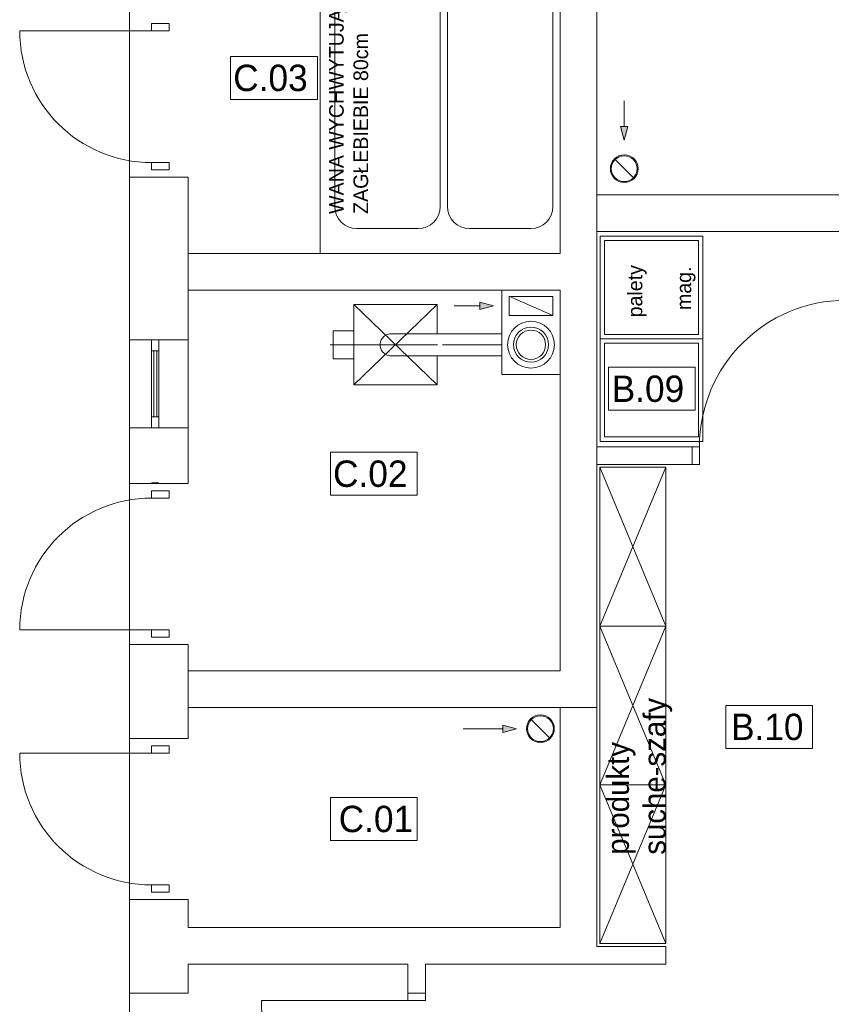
# Model space of a CAD drawing. Header units: millimetres. Extents: x -84458 to 77911, y -55868 to -29230.
# Tile 16 of 103: x 66508 to 67062, y -32400 to -31728. Entities that reach past the tile are written whole.
import ezdxf

# ---------------------------------------------------------------- set-up
doc = ezdxf.new("R2010")
doc.units = ezdxf.units.MM
doc.layers.add('CIENKA', color=7, linetype='Continuous', lineweight=20)
doc.styles.add('GENERATED_STYLE_1', font='txt')

msp = doc.modelspace()

# ---------------------------------------------------------------- linework, layer by layer
at = {"layer": 'CIENKA'}
for p, q in [((66902.47, -32197.23), (66902.47, -31586.23)), ((66713.47, -31887.23), (66713.47, -31611.23)), ((66877.47, -31611.23), (66877.47, -31887.23)), ((66583.47, -32562.23), (66583.47, -31665.23)), ((66723.47, -31855.23), (66723.47, -31678.23)), ((66795.47, -31855.23), (66795.47, -31678.23)), ((66800.47, -31855.23), (66800.47, -31678.23)), ((66872.47, -31855.23), (66872.47, -31678.23)), ((66583.47, -32527.23), (66583.47, -31700.23)), ((66598.47, -31730.23), (66598.47, -31735.23)), ((66610.47, -31730.23), (66598.47, -31730.23)), ((66610.47, -31735.23), (66610.47, -31730.23)), ((66598.47, -31735.23), (66508.47, -31735.23)), ((66598.47, -31735.23), (66610.47, -31735.23)), ((66652.48, -31782.1), (66652.48, -31752.79)), ((66652.48, -31752.79), (66711.64, -31752.79)), ((66711.64, -31782.1), (66711.64, -31752.79)), ((66711.64, -31782.1), (66652.48, -31782.1)), ((66921.12, -31783.17), (66921.12, -31800.66)), ((66921.12, -31809.99), (66918.62, -31800.66)), ((66918.62, -31800.66), (66923.62, -31800.66)), ((66921.12, -31809.99), (66923.62, -31800.66)), ((66598.47, -31825.23), (66598.47, -31830.23)), ((66610.47, -31825.23), (66598.47, -31825.23)), ((66610.47, -31830.23), (66610.47, -31825.23)), ((66927.35, -31835.68), (66914.88, -31823.21)), ((66598.47, -31830.23), (66610.47, -31830.23)), ((66583.47, -31835.23), (66583.47, -31946.23)), ((66623.47, -31835.23), (66583.47, -31835.23)), ((66623.47, -31946.23), (66623.47, -31835.23)), ((67072.47, -31847.23), (66902.47, -31847.23)), ((66902.47, -31847.23), (66902.47, -31872.23)), ((66738.47, -31870.23), (66780.47, -31870.23)), ((66815.47, -31870.23), (66857.47, -31870.23)), ((66902.47, -31872.23), (67072.47, -31872.23)), ((66974.75, -31875.52), (66904.75, -31875.52)), ((66904.75, -31875.52), (66904.75, -31945.52)), ((66971.75, -31878.52), (66907.75, -31878.52)), ((66907.75, -31878.52), (66907.75, -31942.52)), ((66971.75, -31942.52), (66971.75, -31878.52)), ((66974.75, -31945.52), (66974.75, -31875.52)), ((66623.47, -31887.23), (66623.47, -31912.23)), ((66877.47, -31887.23), (66623.47, -31887.23)), ((66623.47, -31912.23), (66877.47, -31912.23)), ((66837.47, -31969.84), (66837.47, -31912.23)), ((66837.47, -31969.84), (66837.47, -31912.23)), ((66837.47, -31912.23), (66877.47, -31912.23)), ((66877.47, -31969.84), (66877.47, -31912.23)), ((66877.47, -31912.23), (66877.47, -32172.23)), ((66872.3, -31929.57), (66842.37, -31916.4)), ((66842.47, -31916.54), (66872.47, -31916.54)), ((66842.47, -31929.54), (66842.47, -31916.54)), ((66872.47, -31916.54), (66872.47, -31929.54)), ((66793.47, -31922.07), (66736.56, -31976.97)), ((66736.56, -31922.07), (66736.56, -31976.97)), ((66793.47, -31976.97), (66736.61, -31922.02)), ((66793.54, -31922.02), (66736.61, -31922.02)), ((66793.47, -31922.07), (66793.47, -31942.06)), ((66804.99, -31922.98), (66822.48, -31922.98)), ((66831.81, -31922.98), (66822.48, -31920.48)), ((66822.48, -31925.48), (66822.48, -31920.48)), ((66831.81, -31922.98), (66822.48, -31925.48)), ((66872.47, -31929.54), (66842.47, -31929.54)), ((66583.47, -31946.23), (66583.47, -32006.23)), ((66623.47, -31946.23), (66583.47, -31946.23)), ((66598.47, -31946.23), (66598.47, -32006.23)), ((66603.47, -31946.23), (66603.47, -32006.23)), ((66623.47, -32006.23), (66623.47, -31946.23)), ((66722.52, -31940.19), (66736.7, -31940.19)), ((66722.52, -31959.2), (66722.52, -31940.19)), ((66761.36, -31942.07), (66837.27, -31942.04)), ((66904.75, -31945.52), (66974.75, -31945.52)), ((66974.75, -31945.52), (66904.75, -31945.52)), ((66904.75, -31945.52), (66904.75, -32015.52)), ((66907.75, -31942.52), (66971.75, -31942.52)), ((66974.75, -32015.52), (66974.75, -31945.52)), ((66720.51, -31949.7), (66793.67, -31949.69)), ((66797.17, -31949.57), (66837.37, -31949.54)), ((66971.75, -31948.52), (66907.75, -31948.52)), ((66907.75, -31948.52), (66907.75, -32012.52)), ((66971.75, -32012.52), (66971.75, -31948.52)), ((66598.47, -31953.73), (66603.47, -31953.73)), ((66599.97, -31953.73), (66599.97, -31998.73)), ((66601.97, -31953.73), (66601.97, -31998.73)), ((66736.7, -31959.2), (66722.52, -31959.2)), ((66761.08, -31957.07), (66837.27, -31957.04)), ((66793.47, -31957.06), (66793.47, -31976.97)), ((66910.42, -31964.94), (66969.58, -31964.94)), ((66910.42, -31994.26), (66910.42, -31964.94)), ((66969.58, -31994.26), (66969.58, -31964.94)), ((66877.47, -31969.84), (66837.47, -31969.84)), ((66837.47, -31969.84), (66877.47, -31969.84)), ((66793.22, -31977.02), (66736.61, -31977.02)), ((66598.47, -31998.73), (66603.47, -31998.73)), ((66969.58, -31994.26), (66910.42, -31994.26)), ((66583.47, -32006.23), (66583.47, -32044.23)), ((66623.47, -32006.23), (66583.47, -32006.23)), ((66623.47, -32044.23), (66623.47, -32006.23)), ((66907.75, -32012.52), (66971.75, -32012.52)), ((66972.47, -32019.23), (66902.47, -32019.23)), ((66902.47, -32019.23), (66902.47, -32031.23)), ((66904.75, -32015.52), (66974.75, -32015.52)), ((66972.47, -32019.23), (66967.47, -32019.23)), ((66967.47, -32019.23), (66967.47, -32031.23)), ((66972.47, -32031.23), (66972.47, -32019.23)), ((66972.47, -32019.23), (66972.47, -32031.23)), ((66720.64, -32022.92), (66779.8, -32022.92)), ((66720.64, -32052.24), (66720.64, -32022.92)), ((66779.8, -32052.24), (66779.8, -32022.92)), ((66902.47, -32031.23), (66972.47, -32031.23)), ((66949.47, -32033.23), (66904.47, -32033.23)), ((66949.47, -32141.56), (66904.47, -32033.23)), ((66904.47, -32141.56), (66949.47, -32033.23)), ((66904.47, -32033.23), (66904.47, -32141.56)), ((66949.47, -32141.56), (66949.47, -32033.23)), ((66967.47, -32031.23), (66972.47, -32031.23)), ((66623.47, -32044.23), (66583.47, -32044.23)), ((66598.47, -32043.73), (66603.47, -32043.73)), ((66598.47, -32054.23), (66598.47, -32049.23)), ((66598.47, -32049.23), (66610.47, -32049.23)), ((66610.47, -32054.23), (66598.47, -32054.23)), ((66610.47, -32049.23), (66610.47, -32054.23)), ((66779.8, -32052.24), (66720.64, -32052.24)), ((66904.47, -32141.56), (66949.47, -32141.56)), ((66949.47, -32141.56), (66904.47, -32141.56)), ((66949.47, -32249.89), (66904.47, -32141.56)), ((66904.47, -32249.89), (66949.47, -32141.56)), ((66904.47, -32141.56), (66904.47, -32249.89)), ((66949.47, -32249.89), (66949.47, -32141.56)), ((66598.47, -32144.23), (66508.47, -32144.23)), ((66598.47, -32149.23), (66598.47, -32144.23)), ((66598.47, -32144.23), (66610.47, -32144.23)), ((66610.47, -32144.23), (66610.47, -32149.23)), ((66583.47, -32154.23), (66583.47, -32218.23)), ((66623.47, -32154.23), (66583.47, -32154.23)), ((66610.47, -32149.23), (66598.47, -32149.23)), ((66623.47, -32218.23), (66623.47, -32154.23)), ((66623.47, -32172.23), (66623.47, -32197.23)), ((66877.47, -32172.23), (66623.47, -32172.23)), ((66623.47, -32197.23), (66902.47, -32197.23)), ((66877.47, -32197.23), (66877.47, -32347.23)), ((66902.47, -32197.23), (66877.47, -32197.23)), ((66902.47, -32360.23), (66902.47, -32197.23)), ((66990.56, -32195.72), (67049.72, -32195.72)), ((66990.56, -32225.04), (66990.56, -32195.72)), ((67049.72, -32225.04), (67049.72, -32195.72)), ((66870.17, -32217.87), (66857.7, -32205.4)), ((66811.17, -32211.64), (66838.16, -32211.64)), ((66838.16, -32214.14), (66838.16, -32209.14)), ((66847.49, -32211.64), (66838.16, -32209.14)), ((66847.49, -32211.64), (66838.16, -32214.14)), ((66623.47, -32218.23), (66583.47, -32218.23)), ((66598.47, -32228.23), (66508.47, -32228.23)), ((66598.47, -32223.23), (66598.47, -32228.23)), ((66610.47, -32223.23), (66598.47, -32223.23)), ((66598.47, -32228.23), (66610.47, -32228.23)), ((66610.47, -32228.23), (66610.47, -32223.23)), ((67049.72, -32225.04), (66990.56, -32225.04)), ((66949.47, -32358.23), (66904.47, -32249.89)), ((66904.47, -32358.23), (66949.47, -32249.89)), ((66904.47, -32249.89), (66904.47, -32358.23)), ((66904.47, -32249.89), (66949.47, -32249.89)), ((66949.47, -32249.89), (66904.47, -32249.89)), ((66949.47, -32358.23), (66949.47, -32249.89)), ((66720.64, -32287.88), (66720.64, -32258.57)), ((66720.64, -32258.57), (66779.8, -32258.57)), ((66779.8, -32287.88), (66779.8, -32258.57)), ((66779.8, -32287.88), (66720.64, -32287.88)), ((66598.47, -32318.23), (66598.47, -32323.23)), ((66610.47, -32318.23), (66598.47, -32318.23)), ((66610.47, -32323.23), (66610.47, -32318.23)), ((66583.47, -32328.23), (66583.47, -32392.23)), ((66623.47, -32328.23), (66583.47, -32328.23)), ((66598.47, -32323.23), (66610.47, -32323.23)), ((66623.47, -32347.23), (66623.47, -32328.23)), ((66877.47, -32347.23), (66623.47, -32347.23)), ((66949.47, -32360.23), (66902.47, -32360.23)), ((66904.47, -32358.23), (66949.47, -32358.23)), ((66949.47, -32372.23), (66949.47, -32360.23)), ((66623.47, -32372.23), (66773.47, -32372.23)), ((66623.47, -32392.23), (66623.47, -32372.23)), ((66773.47, -32372.23), (66773.47, -32392.23)), ((66785.47, -32372.23), (66902.47, -32372.23)), ((66785.47, -32392.23), (66785.47, -32372.23)), ((66902.47, -32372.23), (66949.47, -32372.23)), ((66623.47, -32392.23), (66583.47, -32392.23)), ((66773.47, -32392.23), (66773.47, -32397.23)), ((66785.47, -32392.23), (66773.47, -32392.23)), ((66785.47, -32392.23), (66773.47, -32392.23)), ((66785.47, -32397.23), (66785.47, -32392.23)), ((66773.47, -32397.23), (66673.47, -32397.23)), ((66773.47, -32397.23), (66785.47, -32397.23))]:
    msp.add_line(p, q, dxfattribs=at)
for centre, radius, start, end in [((66598.47, -31735.23), 90, 180, 270), ((66921.12, -31829.44), 9.47, 0, 180), ((66921.12, -31829.44), 8.82, 0, 180), ((66921.12, -31829.44), 9.47, 180, 0), ((66921.12, -31829.44), 8.82, 180, 0), ((66738.47, -31855.23), 15, 180, 270), ((66780.47, -31855.23), 15, 270, 0), ((66815.47, -31855.23), 15, 180, 270), ((66857.47, -31855.23), 15, 270, 0), ((67072.47, -32019.23), 100, 90, 180), ((66857.47, -31949.54), 16, 90, 270), ((66857.47, -31949.54), 12, 90, 270), ((66857.47, -31949.54), 10, 90, 270), ((66857.47, -31949.54), 16, 270, 90), ((66857.47, -31949.54), 12, 270, 90), ((66857.47, -31949.54), 10, 270, 90), ((66762.04, -31949.58), 7.55, 86.79061, 266.49588), ((66598.47, -32144.23), 90, 90, 180), ((66863.94, -32211.64), 9.47, 0, 180), ((66863.94, -32211.64), 8.82, 0, 180), ((66863.94, -32211.64), 9.47, 180, 0), ((66863.94, -32211.64), 8.82, 180, 0), ((66598.47, -32228.23), 90, 180, 270), ((66773.47, -32397.23), 100, 180, 270)]:
    msp.add_arc(centre, radius, start, end, dxfattribs=at)
for points in [[(66921.12, -31809.99), (66918.62, -31800.66), (66923.62, -31800.66)], [(66831.81, -31922.98), (66822.48, -31925.48), (66822.48, -31920.48)], [(66847.49, -32211.64), (66838.16, -32214.14), (66838.16, -32209.14)]]:
    msp.add_solid(points, dxfattribs=at)

# ---------------------------------------------------------------- texts
at = {"layer": 'CIENKA', "style": 'GENERATED_STYLE_1'}
for s, height, p in [('WANA WYCHWYTUJĄCA ', 10, (66729.64, -31860.28)), ('ZAGŁEBIEBIE 80cm', 10, (66746.31, -31860.28)), ('palety ', 10, (66933.46, -31930.88)), ('mag.', 10, (66966.8, -31925.88)), ('suche-szafy', 15, (66949.34, -32297.65)), ('produkty ', 15, (66924.34, -32297.65))]:
    msp.add_text(s, height=height, rotation=90, dxfattribs=at).set_placement(p)
for s, p in [('C.03', (66654.2, -31776.44)), ('B.09', (66912.57, -31988.6)), ('C.02', (66722.37, -32046.58)), ('B.10', (66994, -32219.38)), ('C.01', (66726.22, -32282.23))]:
    msp.add_text(s, height=18, dxfattribs=at).set_placement(p)

doc.saveas('drawing.dxf')
